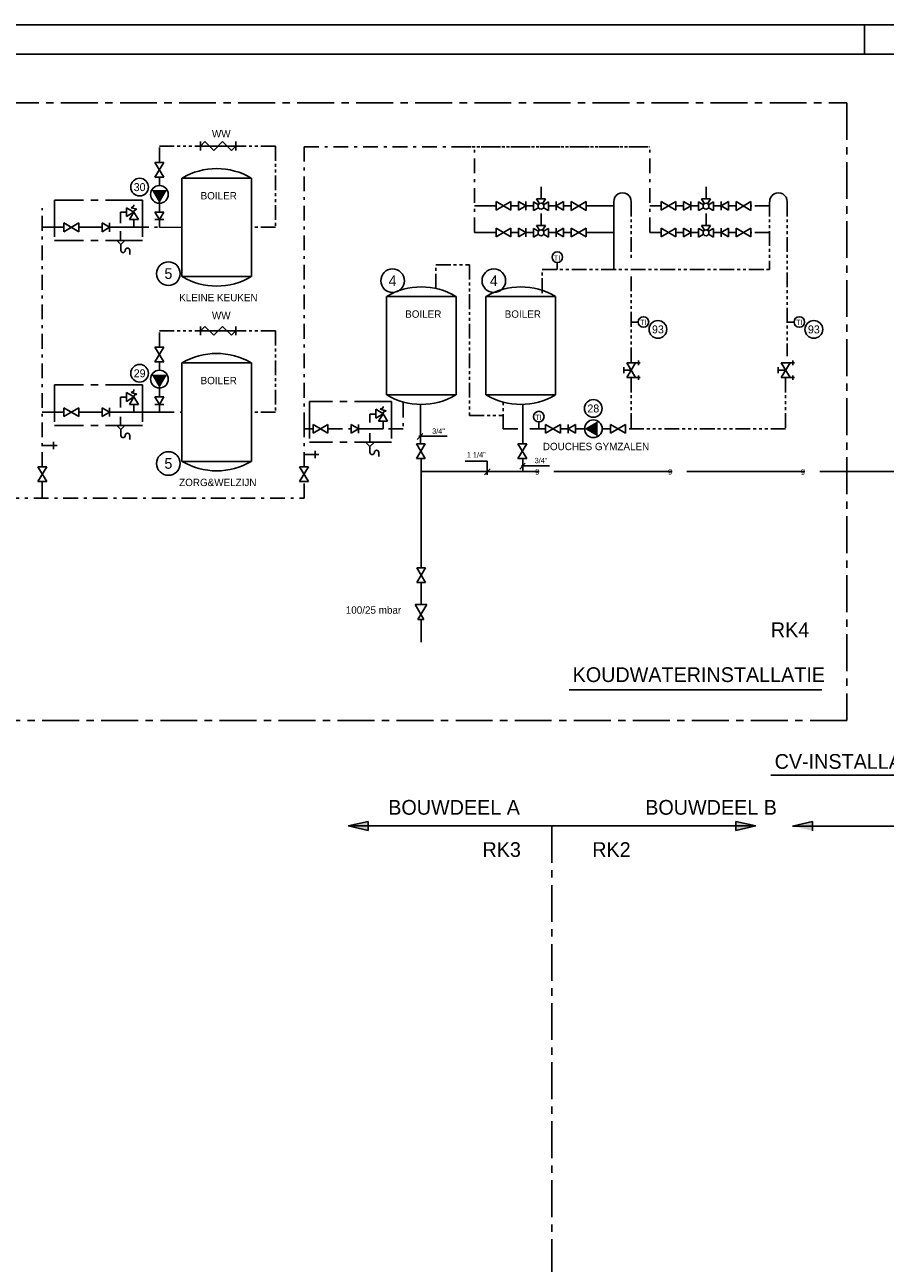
# Model space of a CAD drawing. Extents: x -783 to 603, y 238 to 1079.
# Tile 5 of 23: x -521 to -230, y 659 to 1079. Entities that reach past the tile are written whole.
import ezdxf
from ezdxf.enums import TextEntityAlignment as Align

# ---------------------------------------------------------------- set-up
doc = ezdxf.new("R2010")
doc.units = 0
for name, pattern in [('2322107', [2000, 1000, 1000]), ('2322108', [7, 5, -2]), ('2322109', [10, 5, -2, 1, -2]), ('2322110', [10, 5, -1, 1, -1, 1, -1]), ('2322111', [12, 5, -1, 1, -1, 1, -1, 1, -1]), ('2322134', [45, 40, -5]), ('CENTER', [20, 12.5, -2.5, 2.5, -2.5])]:
    doc.linetypes.add(name, pattern=pattern)
doc.layers.get('0').update_dxf_attribs({"linetype": 'CONTINUOUS'})
for name, color, linetype in [('00KAD070', 5, 'CONTINUOUS'), ('WL$1----', 3, 'CONTINUOUS'), ('WL531---', 4, 'CONTINUOUS'), ('WL532---', 1, 'CONTINUOUS'), ('WL5327--', 4, 'CONTINUOUS'), ('WL541---', 40, 'CONTINUOUS'), ('WL561---', 10, 'CONTINUOUS'), ('WL561---_AANVOER', 10, 'CONTINUOUS'), ('WL561---_RETOUR', 4, 'CONTINUOUS'), ('WL740---', 4, 'CONTINUOUS'), ('WM541---', 1, 'CONTINUOUS'), ('WM561---', 1, 'CONTINUOUS')]:
    doc.layers.add(name, color=color, linetype=linetype)
doc.styles.add('BURO-018', font='BUROFONT.shx', dxfattribs={"height": 1.8})
doc.styles.add('BURO-025', font='BUROFONT.shx', dxfattribs={"height": 2.5})
doc.styles.add('BURO-050', font='BUROFONT.shx', dxfattribs={"height": 5})

# ---------------------------------------------------------------- blocks, each defined once
blk = doc.blocks.new('3048301')
at = {"color": 0, "linetype": 'CONTINUOUS'}
for p, q in [((-2.5, 1.5), (2.5, -1.5)), ((-2.5, -1.5), (-2.5, 1.5)), ((2.5, 1.5), (-2.5, -1.5)), ((2.5, -1.5), (2.5, 1.5))]:
    blk.add_line(p, q, dxfattribs=at)
at = {"color": 0, "linetype": 'CONTINUOUS', "style": 'BURO-018', "flags": 1}
blk.add_attdef('CV_MATCODE', (0, 0), '', height=1.8, dxfattribs=at)
blk = doc.blocks.new('23SA2201')
at = {"color": 0, "linetype": 'CONTINUOUS'}
for p, q in [((0, 0), (0, 5)), ((1.25, 3.75), (-1.25, 3.75))]:
    blk.add_line(p, q, dxfattribs=at)
at = {"color": 0, "linetype": 'CONTINUOUS', "style": 'BURO-018', "flags": 1}
blk.add_attdef('SA_MATCODE', (0, 0), '', height=1.8, dxfattribs=at)
blk = doc.blocks.new('30SA311')
at = {"color": 0, "linetype": 'CONTINUOUS'}
for p, q in [((-2.5, 1.5), (0, 0)), ((-2.5, -1.5), (-2.5, 1.5)), ((0, 0), (-2.5, -1.5)), ((0, -1.5), (0, 1.5))]:
    blk.add_line(p, q, dxfattribs=at)
at = {"color": 0, "linetype": 'CONTINUOUS', "style": 'BURO-018', "flags": 1}
blk.add_attdef('SA_MATCODE', (0, 0), '', height=1.8, dxfattribs=at)
blk = doc.blocks.new('3048302A')
at = {"color": 0, "linetype": 'CONTINUOUS'}
for p, q in [((-2, 0), (-2.5, 0)), ((-1.5, -1), (-2, 0)), ((-1, 1), (-1.5, -1)), ((-1.5, -2.5), (0, 0)), ((-0.5, 0), (-1, 1)), ((0, 0), (-0.5, 0)), ((2.5, 1.5), (0, 0)), ((0, 0), (1.5, -2.5)), ((0, 0), (2.5, -1.5)), ((2.5, -1.5), (2.5, 1.5)), ((1.5, -2.5), (-1.5, -2.5))]:
    blk.add_line(p, q, dxfattribs=at)
at = {"color": 0, "linetype": 'CONTINUOUS', "style": 'BURO-018', "flags": 1}
blk.add_attdef('W_ID', (0, 0), '', height=1.8, rotation=90, dxfattribs=at)
blk = doc.blocks.new('3048507')
at = {"color": 0, "linetype": 'CONTINUOUS'}
blk.add_circle((0, 0), 3, dxfattribs=at)
blk.add_solid([(-1.5, 2.6), (3, 0), (-1.5, -2.6)], dxfattribs=at)
at = {"color": 0, "linetype": 'CONTINUOUS', "style": 'BURO-018', "flags": 1}
blk.add_attdef('CV_MATCODE', (0, 0), '', height=1.8, dxfattribs=at)
blk = doc.blocks.new('3048402')
at = {"color": 0, "linetype": 'CONTINUOUS'}
for p, q in [((-6, 0), (-4.5, 1.5)), ((-6, -1.5), (-6, 1.5)), ((-6, 0), (6, 0)), ((-4.5, 1.5), (-1.5, -1.5)), ((-1.5, -1.5), (1.5, 1.5)), ((1.5, 1.5), (4.5, -1.5)), ((4.5, -1.5), (6, 0)), ((6, -1.5), (6, 1.5))]:
    blk.add_line(p, q, dxfattribs=at)
at = {"color": 0, "linetype": 'CONTINUOUS', "style": 'BURO-018', "flags": 1}
blk.add_attdef('W_ID', (0, 0), '', height=1.8, dxfattribs=at)
blk = doc.blocks.new('3048301A')
at = {"color": 0, "linetype": 'CONTINUOUS'}
for p, q in [((-2.5, 1.5), (2.5, -1.5)), ((-2.5, -3), (-2.5, 1.5)), ((2.5, 1.5), (-2.5, -1.5)), ((-1, 2.5), (1, 2.5)), ((0, 0), (0, 2.5)), ((2.5, -3), (2.5, 1.5)), ((-3.25, -2.5), (-1.75, -2.5)), ((1.75, -2.5), (3.25, -2.5))]:
    blk.add_line(p, q, dxfattribs=at)
at = {"color": 0, "linetype": 'CONTINUOUS', "style": 'BURO-018', "flags": 1}
blk.add_attdef('CV_MATCODE', (0, 0), '', height=1.8, dxfattribs=at)
blk = doc.blocks.new('3048305')
at = {"color": 0, "linetype": 'CONTINUOUS'}
for p, q in [((-2.5, -1.5), (-2.5, 1.5)), ((-2.5, 1.5), (-0.86, 0.51)), ((2.5, 1.5), (0.86, 0.51)), ((2.5, -1.5), (2.5, 1.5)), ((-0.86, -0.51), (-2.5, -1.5)), ((-0.51, -0.86), (-1.5, -2.5)), ((-1.5, -2.5), (1.5, -2.5)), ((1.5, -2.5), (0.51, -0.86)), ((0.86, -0.51), (2.5, -1.5))]:
    blk.add_line(p, q, dxfattribs=at)
blk.add_circle((0, 0), 1, dxfattribs=at)
at = {"color": 0, "linetype": 'CONTINUOUS', "style": 'BURO-018', "flags": 1}
blk.add_attdef('W_ID', (0, 0), '', height=1.8, dxfattribs=at)
blk = doc.blocks.new('3048505A')
at = {"color": 0, "linetype": 'CONTINUOUS'}
for p, q in [((-1.5, 0), (0, -1.5)), ((0, -1.5), (1.5, 0)), ((0, -1.5), (0, -3.5)), ((3, -3.5), (3, -4.91))]:
    blk.add_line(p, q, dxfattribs=at)
for centre, start, end in [((0.75, -3.5), 180, 0), ((2.25, -3.5), 0, 180)]:
    blk.add_arc(centre, 0.75, start, end, dxfattribs=at)
at = {"color": 0, "linetype": 'CONTINUOUS', "style": 'BURO-018', "flags": 1}
blk.add_attdef('W_ID', (0, 0), '', height=1.8, dxfattribs=at)
blk = doc.blocks.new('3048506')
at = {"color": 0, "linetype": 'CONTINUOUS'}
for p, q in [((-2.5, -1), (2.5, 2)), ((-2.5, 1), (-2.5, -1)), ((-2.5, 1), (2.5, -2)), ((2.5, -2), (2.5, 2))]:
    blk.add_line(p, q, dxfattribs=at)
at = {"color": 0, "linetype": 'CONTINUOUS', "style": 'BURO-018', "flags": 1}
blk.add_attdef('W_ID', (0, 0), '', height=1.8, dxfattribs=at)
blk = doc.blocks.new('3048601')
at = {"color": 0, "linetype": 'CONTINUOUS'}
blk.add_circle((0, 0), 2, dxfattribs=at)
at = {"color": 0, "linetype": 'CONTINUOUS', "style": 'BURO-018', "flags": 1}
blk.add_attdef('CV_MATCODE', (0, 0), '', height=1.8, dxfattribs=at)
blk = doc.blocks.new('2322134-1')
at = {"layer": 'WM541---', "color": 0, "style": 'BURO-018'}
for p in [(-347.84, 927.51), (-302.84, 927.51), (-257.84, 927.51), (-212.84, 927.51), (-142.74, 927.51), (-135.1, 664.84), (-90.1, 664.84), (-45.1, 664.84)]:
    blk.add_text('g', height=1.8, dxfattribs=at).set_placement(p, align=Align.MIDDLE)

msp = doc.modelspace()

# ---------------------------------------------------------------- hatches: boundary and pattern name
at = {"layer": 'WL$1----'}
for points in [[(-405.12, 805.84), (-411.85, 807.4), (-405.12, 808.96)], [(-280.58, 808.96), (-273.85, 807.4), (-280.58, 805.84)], [(-254.64, 805.8), (-261.37, 807.35), (-254.64, 808.91)]]:
    msp.add_hatch(color=1, dxfattribs=at).paths.add_polyline_path(points)

# ---------------------------------------------------------------- linework, layer by layer
at = {"layer": '00KAD070', "linetype": 'CONTINUOUS'}
msp.add_line((593.05, 1068.83), (-772.91, 1068.83), dxfattribs=at)
at = {"layer": 'WL$1----', "color": 1}
for p, q in [((-388.44, 938.28), (-386.54, 940.33)), ((-378.33, 939.43), (-387.86, 939.43)), ((-364.75, 930.97), (-372.17, 930.97)), ((-365.66, 926.32), (-363.76, 928.36)), ((-364.75, 926.36), (-364.75, 930.97)), ((-353.74, 928.31), (-351.85, 930.35)), ((-343.63, 929.46), (-353.16, 929.46)), ((-411.85, 807.4), (-405.12, 808.96)), ((-342.85, 807.4), (-411.85, 807.4)), ((-405.12, 805.84), (-411.85, 807.4)), ((-405.12, 808.96), (-405.12, 805.84)), ((-342.85, 807.4), (-273.85, 807.4)), ((-280.58, 808.96), (-273.85, 807.4)), ((-280.58, 805.84), (-280.58, 808.96)), ((-273.85, 807.4), (-280.58, 805.84)), ((-261.37, 807.35), (-254.64, 808.91)), ((-192.37, 807.35), (-261.37, 807.35)), ((-254.64, 808.91), (-254.64, 805.8))]:
    msp.add_line(p, q, dxfattribs=at)
at = {"layer": 'WL$1----', "color": 4}
for centre in [(-318.96, 1018.94), (-266.15, 1018.94)]:
    msp.add_arc(centre, 2.96, 359.3936, 180.6064, dxfattribs=at)
at = {"layer": 'WL531---', "linetype": '2322109'}
for p, q in [((-426.8, 1037.48), (-426.8, 941.95)), ((-426.8, 1037.48), (-309.69, 1037.48)), ((-375.22, 1037.48), (-309.69, 1037.48)), ((-369.09, 1008.51), (-369.09, 1037.48)), ((-309.69, 1008.51), (-309.69, 1037.48)), ((-515.42, 929.07), (-515.42, 1016.73)), ((-484.37, 1010.22), (-475.76, 1010.22)), ((-426.8, 929.07), (-426.8, 948.45)), ((-393.18, 950.81), (-393.18, 941.95)), ((-475.76, 947.61), (-468.15, 947.59)), ((-418.74, 941.95), (-410.86, 941.95)), ((-393.18, 941.95), (-400.03, 941.95)), ((-426.8, 918.42), (-426.8, 924.07)), ((-568.31, 918.42), (-426.8, 918.42))]:
    msp.add_line(p, q, dxfattribs=at)
at = {"layer": 'WL532---', "linetype": '2322110'}
for p, q in [((-436.41, 1037.75), (-449.85, 1037.75)), ((-436.41, 1037.75), (-436.41, 1010.22)), ((-269.12, 1017.46), (-275.44, 1017.46)), ((-269.12, 1018.9), (-269.12, 995.97)), ((-436.41, 1010.22), (-444.56, 1010.22)), ((-269.12, 1008.46), (-275.44, 1008.46)), ((-382.13, 989.46), (-382.13, 997.51)), ((-382.13, 997.51), (-370.81, 997.51)), ((-370.81, 997.51), (-370.81, 946.5)), ((-346.14, 987.93), (-346.14, 995.97)), ((-346.14, 995.97), (-269.12, 995.97)), ((-436.41, 975.14), (-449.85, 975.14)), ((-436.41, 975.14), (-436.41, 947.62)), ((-359.32, 941.95), (-359.32, 950.99)), ((-436.41, 947.62), (-444.56, 947.62)), ((-370.81, 946.5), (-359.48, 946.5))]:
    msp.add_line(p, q, dxfattribs=at)
at = {"layer": 'WL5327--', "linetype": '2322111'}
for p, q in [((-475.76, 1032.22), (-475.76, 1037.75)), ((-475.76, 1037.75), (-461.85, 1037.75)), ((-315.99, 1018.9), (-315.99, 999.16)), ((-263.19, 1018.9), (-263.19, 966.6)), ((-315.99, 993.54), (-315.99, 964.35)), ((-475.76, 969.61), (-475.76, 975.14)), ((-475.76, 975.14), (-461.85, 975.14)), ((-315.99, 959.3), (-315.99, 941.95)), ((-263.72, 959.3), (-263.72, 941.95)), ((-359.32, 941.95), (-354.37, 941.95)), ((-263.72, 941.95), (-317.98, 941.95))]:
    msp.add_line(p, q, dxfattribs=at)
at = {"layer": 'WL541---', "linetype": '2322134'}
for p, q in [((-387.3, 950.23), (-387.3, 936.62)), ((-352.73, 950.23), (-352.73, 936.93)), ((-387.17, 894.98), (-387.17, 931.58)), ((-352.73, 931.95), (-352.73, 927.58)), ((-387.17, 927.51), (-173.51, 927.51)), ((-387.17, 882.49), (-387.17, 889.79)), ((-387.17, 869.65), (-387.17, 877.45))]:
    msp.add_line(p, q, dxfattribs=at)
at = {"layer": 'WL561---', "color": 7, "linetype": 'CENTER'}
for p, q in [((-749.1, 1052.33), (-242.94, 1052.33)), ((-242.94, 1052.33), (-242.94, 843.15)), ((-242.94, 843.15), (-749.1, 843.15)), ((-342.85, 807.4), (-342.85, 554.07))]:
    msp.add_line(p, q, dxfattribs=at)
at = {"layer": 'WL561---', "color": 3}
for p, q in [((-468.15, 1026.88), (-444.56, 1026.88)), ((-468.15, 1026.88), (-468.15, 993.5)), ((-444.56, 993.5), (-444.56, 1026.88)), ((-341.02, 995.97), (-341.02, 998.32)), ((-468.15, 993.5), (-444.56, 993.5)), ((-398.88, 986.8), (-398.88, 953.41)), ((-398.88, 986.8), (-375.29, 986.8)), ((-375.29, 953.41), (-375.29, 986.8)), ((-365.17, 986.8), (-341.58, 986.8)), ((-365.17, 986.8), (-365.17, 953.41)), ((-341.58, 953.41), (-341.58, 986.8)), ((-313.65, 978.12), (-315.99, 978.12)), ((-260.84, 978.12), (-263.19, 978.12)), ((-468.15, 964.28), (-468.15, 930.89)), ((-468.15, 964.28), (-444.56, 964.28)), ((-444.56, 930.89), (-444.56, 964.28)), ((-398.88, 953.41), (-375.29, 953.41)), ((-365.17, 953.41), (-341.58, 953.41)), ((-347.3, 941.95), (-347.3, 944.29)), ((-468.15, 930.89), (-444.56, 930.89))]:
    msp.add_line(p, q, dxfattribs=at)
at = {"layer": 'WL561---', "color": 8, "linetype": 'CENTER'}
for p, q in [((-481.51, 1019.44), (-511.3, 1019.44)), ((-511.3, 1019.44), (-511.3, 1005.69)), ((-481.51, 1019.44), (-481.51, 1005.69)), ((-481.51, 1005.69), (-511.3, 1005.69)), ((-511.3, 956.84), (-511.3, 943.08)), ((-481.51, 956.84), (-511.3, 956.84)), ((-481.51, 956.84), (-481.51, 943.08)), ((-397.17, 951.17), (-424.91, 951.17)), ((-424.91, 951.17), (-424.91, 937.41)), ((-397.17, 951.17), (-397.17, 937.41)), ((-481.51, 943.08), (-511.3, 943.08)), ((-397.17, 937.41), (-424.91, 937.41))]:
    msp.add_line(p, q, dxfattribs=at)
at = {"layer": 'WL561---'}
for p, q in [((-321.92, 1018.9), (-321.92, 995.97)), ((-288.17, 1017.48), (-285.55, 1017.48)), ((-283.05, 1017.48), (-280.44, 1017.48)), ((-288.17, 1008.47), (-285.55, 1008.47)), ((-283.05, 1008.47), (-280.44, 1008.47))]:
    msp.add_line(p, q, dxfattribs=at)
at = {"layer": 'WL561---', "color": 1}
for p, q in [((-336.98, 853.51), (-251.39, 853.51)), ((-268.67, 824.57), (-211.76, 824.57))]:
    msp.add_line(p, q, dxfattribs=at)
at = {"layer": 'WL561---', "color": 3}
for centre in [(-341.02, 1000.1), (-311.86, 978.12), (-259.06, 978.12), (-347.3, 946.08)]:
    msp.add_circle(centre, 1.79, dxfattribs=at)
for centre, start, end in [((-456.36, 1007.1), 59.3874, 120.6126), ((-456.36, 1013.28), 239.3874, 300.6126), ((-387.09, 967.02), 59.3874, 120.6126), ((-353.37, 967.02), 59.3874, 120.6126), ((-456.36, 944.5), 59.3874, 120.6126), ((-387.09, 973.19), 239.3874, 300.6126), ((-353.37, 973.19), 239.3874, 300.6126), ((-456.36, 950.68), 239.3874, 300.6126)]:
    msp.add_arc(centre, 22.99, start, end, dxfattribs=at)
at = {"layer": 'WL561---_AANVOER', "linetype": '2322107'}
for p, q in [((-346.53, 1019.86), (-346.53, 1023.94)), ((-290.67, 1019.86), (-290.67, 1023.94)), ((-344.03, 1017.48), (-341.42, 1017.48)), ((-338.92, 1017.48), (-336.3, 1017.48)), ((-321.86, 1017.46), (-331.3, 1017.46)), ((-346.53, 1010.86), (-346.53, 1014.94)), ((-290.67, 1010.86), (-290.67, 1014.94)), ((-344.03, 1008.47), (-341.42, 1008.47)), ((-338.92, 1008.47), (-336.3, 1008.47)), ((-321.86, 1008.46), (-331.3, 1008.46))]:
    msp.add_line(p, q, dxfattribs=at)
at = {"layer": 'WL561---_RETOUR', "linetype": '2322108'}
for p, q in [((-350.36, 941.95), (-345.08, 941.95)), ((-339.97, 941.95), (-337.36, 941.95)), ((-334.86, 941.95), (-331.81, 941.95)), ((-322.98, 941.95), (-325.81, 941.95))]:
    msp.add_line(p, q, dxfattribs=at)
at = {"layer": 'WL740---'}
for p, q in [((-475.76, 1024.38), (-475.76, 1027.22)), ((-488.9, 1015.39), (-486.87, 1015.39)), ((-488.9, 1011.62), (-488.9, 1015.39)), ((-475.76, 1015.33), (-475.76, 1018.38)), ((-361.76, 1017.46), (-369.09, 1017.46)), ((-356.76, 1017.48), (-354.15, 1017.48)), ((-351.65, 1017.48), (-349.03, 1017.48)), ((-305.9, 1017.46), (-309.69, 1017.46)), ((-300.9, 1017.48), (-298.28, 1017.48)), ((-295.78, 1017.48), (-293.17, 1017.48)), ((-484.37, 1010.22), (-484.37, 1012.83)), ((-475.76, 1010.22), (-475.76, 1012.83)), ((-515.42, 1010.22), (-508.09, 1010.22)), ((-503.09, 1010.22), (-495.2, 1010.22)), ((-492.7, 1010.22), (-484.37, 1010.22)), ((-488.9, 1005.7), (-488.9, 1008.96)), ((-475.76, 1010.22), (-468.15, 1010.19)), ((-361.76, 1008.51), (-369.09, 1008.51)), ((-356.76, 1008.47), (-354.15, 1008.47)), ((-351.65, 1008.47), (-349.03, 1008.47)), ((-305.9, 1008.51), (-309.69, 1008.51)), ((-300.9, 1008.47), (-298.28, 1008.47)), ((-295.78, 1008.47), (-293.17, 1008.47)), ((-475.76, 961.78), (-475.76, 964.61)), ((-488.9, 952.68), (-486.87, 952.68)), ((-488.9, 949.17), (-488.9, 952.68)), ((-475.76, 952.73), (-475.76, 955.78)), ((-484.37, 947.61), (-484.37, 950.23)), ((-475.76, 947.61), (-475.76, 950.23)), ((-515.42, 947.61), (-508.09, 947.61)), ((-503.09, 947.61), (-495.2, 947.61)), ((-492.7, 947.61), (-484.37, 947.61)), ((-488.9, 942.99), (-488.9, 946.03)), ((-484.37, 947.61), (-475.76, 947.61)), ((-404.56, 946.94), (-402.53, 946.94)), ((-404.56, 944.12), (-404.56, 946.94)), ((-400.03, 941.95), (-400.03, 944.56)), ((-426.8, 941.95), (-423.74, 941.95)), ((-408.36, 941.95), (-400.03, 941.95)), ((-404.56, 937.25), (-404.56, 940.51)), ((-515.42, 918.42), (-515.42, 924.07))]:
    msp.add_line(p, q, dxfattribs=at)
at = {"layer": 'WM561---', "color": 3}
for p, q in [((603.05, 1078.83), (-782.91, 1078.83)), ((-236.95, 1068.83), (-236.95, 1078.83))]:
    msp.add_line(p, q, dxfattribs=at)

# ---------------------------------------------------------------- block references
at = {"layer": 'WL$1----'}
for p in [(-455.85, 1037.75), (-455.85, 975.14)]:
    msp.add_blockref('3048402', p, dxfattribs=at)
at = {"layer": 'WL561---', "color": 3, "xscale": -1}
for p, rotation in [((-475.76, 1029.72), 270), ((-359.26, 1017.48), 180), ((-303.4, 1017.48), 180), ((-505.59, 1010.22), 180), ((-359.26, 1008.47), 180), ((-303.4, 1008.47), 180), ((-475.76, 967.11), 270), ((-505.59, 947.61), 180), ((-421.24, 941.95), 180), ((-342.47, 941.95), 180), ((-320.48, 941.95), 180), ((-387.26, 934.37), 270), ((-352.84, 934.37), 270), ((-515.42, 926.57), 270), ((-426.8, 926.57), 270), ((-387.11, 892.38), 270)]:
    msp.add_blockref('3048301', p, dxfattribs=dict(at, rotation=rotation))
at = {"layer": 'WL561---', "color": 7}
ref = msp.add_blockref('3048601', (-482.46, 1023.83), dxfattribs=dict(at, xscale=1.5, yscale=1.5, zscale=1.5))
ref.add_attrib('CV_TEXT1', '30', dxfattribs={"layer": '0', "color": 1, "linetype": 'CONTINUOUS', "height": 2.7, "style": 'BURO-018'}).set_placement((-482.46, 1023.83), align=Align.MIDDLE)
at = {"layer": 'WL561---', "color": 3}
for name, p, rotation in [('3048507', (-475.76, 1021.38), 270), ('3048305', (-346.53, 1017.36), 180), ('3048305', (-290.67, 1017.36), 180), ('3048302A', (-484.37, 1015.33), 270), ('30SA311', (-341.42, 1017.48), 180), ('30SA311', (-285.55, 1017.48), 180), ('30SA311', (-475.76, 1012.83), 270), ('3048305', (-346.53, 1008.36), 180), ('30SA311', (-341.42, 1008.47), 180), ('3048305', (-290.67, 1008.36), 180), ('30SA311', (-285.55, 1008.47), 180), ('3048301A', (-315.99, 961.8), 90), ('3048301A', (-263.72, 961.8), 90), ('3048507', (-475.76, 958.78), 270), ('3048302A', (-484.37, 952.73), 270), ('30SA311', (-475.76, 950.23), 270), ('3048302A', (-400.03, 947.06), 270), ('3048507', (-328.81, 941.95), 180), ('30SA311', (-337.36, 941.95), 180), ('23SA2201', (-515.42, 936.26), 270), ('23SA2201', (-426.8, 933.25), 270), ('3048506', (-387.2, 879.88), 90)]:
    msp.add_blockref(name, p, dxfattribs=dict(at, rotation=rotation))
for p in [(-351.65, 1017.48), (-295.78, 1017.48), (-492.7, 1010.22), (-351.65, 1008.47), (-295.78, 1008.47), (-492.7, 947.61), (-408.36, 941.95)]:
    msp.add_blockref('30SA311', p, dxfattribs=at)
at = {"layer": 'WL561---', "color": 3, "xscale": -1}
for p in [(-333.8, 1017.46), (-277.94, 1017.46), (-333.8, 1008.46), (-277.94, 1008.46)]:
    msp.add_blockref('3048301', p, dxfattribs=at)
at = {"layer": 'WL561---', "color": 7}
ref = msp.add_blockref('3048601', (-472.72, 994.51), dxfattribs=dict(at, xscale=2, yscale=2, zscale=2))
ref.add_attrib('CV_TEXT1', '5', dxfattribs={"layer": '0', "color": 1, "linetype": 'CONTINUOUS', "height": 3.6, "style": 'BURO-018'}).set_placement((-472.72, 994.51), align=Align.MIDDLE)
ref = msp.add_blockref('3048601', (-396.8, 992.12), dxfattribs=dict(at, xscale=2, yscale=2, zscale=2))
ref.add_attrib('CV_TEXT1', '4', dxfattribs={"layer": '0', "color": 1, "linetype": 'CONTINUOUS', "height": 3.6, "style": 'BURO-018'}).set_placement((-396.8, 992.12), align=Align.MIDDLE)
ref = msp.add_blockref('3048601', (-362.52, 992.12), dxfattribs=dict(at, xscale=2, yscale=2, zscale=2))
ref.add_attrib('CV_TEXT1', '4', dxfattribs={"layer": '0', "color": 1, "linetype": 'CONTINUOUS', "height": 3.6, "style": 'BURO-018'}).set_placement((-362.52, 992.12), align=Align.MIDDLE)
ref = msp.add_blockref('3048601', (-306.95, 975.63), dxfattribs=dict(at, xscale=1.5, yscale=1.5, zscale=1.5))
ref.add_attrib('CV_TEXT1', '93', dxfattribs={"layer": '0', "color": 1, "linetype": 'CONTINUOUS', "height": 2.7, "style": 'BURO-018'}).set_placement((-306.95, 975.63), align=Align.MIDDLE)
ref = msp.add_blockref('3048601', (-254.15, 975.63), dxfattribs=dict(at, xscale=1.5, yscale=1.5, zscale=1.5))
ref.add_attrib('CV_TEXT1', '93', dxfattribs={"layer": '0', "color": 1, "linetype": 'CONTINUOUS', "height": 2.7, "style": 'BURO-018'}).set_placement((-254.15, 975.63), align=Align.MIDDLE)
ref = msp.add_blockref('3048601', (-482.46, 960.75), dxfattribs=dict(at, xscale=1.5, yscale=1.5, zscale=1.5))
ref.add_attrib('CV_TEXT1', '29', dxfattribs={"layer": '0', "color": 1, "linetype": 'CONTINUOUS', "height": 2.7, "style": 'BURO-018'}).set_placement((-482.46, 960.75), align=Align.MIDDLE)
ref = msp.add_blockref('3048601', (-328.83, 948.84), dxfattribs=dict(at, xscale=1.5, yscale=1.5, zscale=1.5))
ref.add_attrib('CV_TEXT1', '28', dxfattribs={"layer": '0', "color": 1, "linetype": 'CONTINUOUS', "height": 2.7, "style": 'BURO-018'}).set_placement((-328.83, 948.84), align=Align.MIDDLE)
ref = msp.add_blockref('3048601', (-472.72, 930.19), dxfattribs=dict(at, xscale=2, yscale=2, zscale=2))
ref.add_attrib('CV_TEXT1', '5', dxfattribs={"layer": '0', "color": 1, "linetype": 'CONTINUOUS', "height": 3.6, "style": 'BURO-018'}).set_placement((-472.72, 930.19), align=Align.MIDDLE)
at = {"layer": 'WL740---'}
for p in [(-488.81, 1005.9), (-488.81, 943.2), (-404.47, 937.46)]:
    msp.add_blockref('3048505A', p, dxfattribs=at)
at = {"layer": 'WM541---'}
msp.add_blockref('2322134-1', (0, 0), dxfattribs=at)

# ---------------------------------------------------------------- texts
at = {"layer": 'WL$1----', "color": 1, "style": 'BURO-018'}
for s, p in [('3/4"', (-383.4, 940.27)), ('1 1/4"', (-371.66, 932.25)), ('3/4"', (-348.7, 930.3))]:
    msp.add_text(s, height=1.8, dxfattribs=at).set_placement(p)
at = {"layer": 'WL$1----', "color": 4, "style": 'BURO-050'}
for s, p in [('KOUDWATERINSTALLATIE', (-335.82, 856.16)), ('CV-INSTALLATIE', (-267.42, 826.76))]:
    msp.add_text(s, height=5, dxfattribs=at).set_placement(p)
at = {"layer": 'WL561---', "color": 7, "style": 'BURO-025'}
for s, height, p in [('WW', 2.5, (-457.98, 1040.64)), ('BOILER', 2.5, (-461.81, 1019.66)), ('KLEINE KEUKEN', 2.5, (-469.08, 985.15)), ('BOILER', 2.5, (-392.54, 979.57)), ('BOILER', 2.5, (-358.83, 979.57)), ('WW', 2.5, (-457.98, 979.08)), ('BOILER', 2.5, (-461.81, 957.05)), ('DOUCHES GYMZALEN', 2.5, (-345.93, 934.71)), ('ZORG&WELZIJN', 2.5, (-469.08, 922.54)), ('100/25 mbar', 2.5, (-412.65, 879.31)), ('BOUWDEEL A', 5, (-398.27, 811.21)), ('BOUWDEEL B', 5, (-311.25, 811.21)), ('RK3', 5, (-366.36, 796.91)), ('RK2', 5, (-329.19, 796.91))]:
    msp.add_text(s, height=height, dxfattribs=at).set_placement(p)
at = {"layer": 'WL561---', "color": 1}
for s, height, style, p in [('TI', 1.8, 'BURO-018', (-342.21, 998.96)), ('TI', 1.8, 'BURO-018', (-312.97, 977.15)), ('TI', 1.8, 'BURO-018', (-260.17, 977.15)), ('TI', 1.8, 'BURO-018', (-348.48, 944.94)), ('RK4', 5, 'BURO-025', (-268.72, 871.36))]:
    msp.add_text(s, height=height, dxfattribs=dict(at, style=style)).set_placement(p)

doc.saveas('drawing.dxf')
